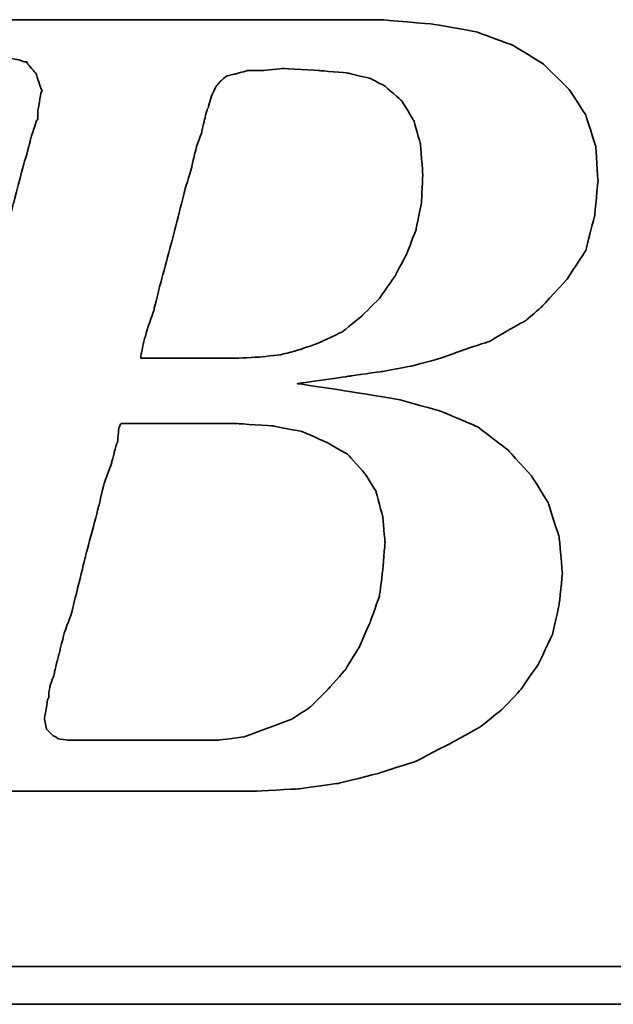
# Model space of a CAD drawing. Header units: millimetres. Extents: x 916 to 1153, y -118 to -41.
# Tile 30 of 50: x 1086.78 to 1087.94, y -97.98 to -96.06. Entities that reach past the tile are written whole.
import ezdxf

# ---------------------------------------------------------------- set-up
doc = ezdxf.new("R2010")
doc.units = ezdxf.units.MM
doc.header["$LTSCALE"] = 0.15
doc.layers.add('DIM', color=4, linetype='CONTINUOUS')
doc.layers.add('layer 1', color=7, linetype='CONTINUOUS')

# ---------------------------------------------------------------- blocks, each defined once
blk = doc.blocks.new('TBI MOTION logo(完整正式版)')
at = {"layer": 'layer 1', "color": 22, "lineweight": 35}
for points, knots in [([(-64.65375, -6.86375), (-64.65375, -6.86375), (-64.84375, -7.29625), (-64.84375, -7.29625), (-64.84375, -7.29625), (-64.84375, -7.29625), (-64.86875, -7.34375), (-64.86875, -7.34375), (-64.86875, -7.34375), (-64.86875, -7.34375), (-64.86875, -7.36875), (-64.86875, -7.36875), (-64.86875, -7.36875), (-64.86875, -7.36875), (-65.15375, -7.65375), (-65.15375, -7.65375), (-65.15375, -7.65375), (-65.15375, -7.65375), (-65.17875, -7.65375), (-65.17875, -7.65375), (-65.17875, -7.65375), (-65.17875, -7.65375), (-65.20375, -7.67875), (-65.20375, -7.67875), (-65.20375, -7.67875), (-65.20375, -7.67875), (-65.58875, -7.87125), (-65.58875, -7.87125), (-65.58875, -7.87125), (-65.58875, -7.87125), (-65.63375, -7.87125), (-65.63375, -7.87125), (-65.63375, -7.87125), (-65.63375, -7.87125), (-65.65875, -7.89375), (-65.65875, -7.89375), (-65.65875, -7.89375), (-65.65875, -7.89375), (-66.09375, -7.94375), (-66.09375, -7.94375), (-66.09375, -7.94375), (-66.09375, -7.94375), (-66.11375, -7.94375), (-66.11375, -7.94375), (-66.11375, -7.94375), (-66.11375, -7.94375), (-66.16375, -7.94375), (-66.16375, -7.94375), (-66.16375, -7.94375), (-66.16375, -7.94375), (-66.30875, -7.94375), (-66.30875, -7.94375), (-66.30875, -7.94375), (-66.30875, -7.94375), (-66.69375, -7.94375), (-66.69375, -7.94375), (-66.69375, -7.94375), (-66.69375, -7.94375), (-67.07375, -7.94375), (-67.07375, -7.94375), (-67.07375, -7.94375), (-67.07375, -7.94375), (-67.12375, -7.94375), (-67.12375, -7.94375), (-67.12375, -7.94375), (-67.12375, -7.94375), (-67.12375, -7.96625), (-67.12375, -7.96625), (-67.12375, -7.96625), (-67.12375, -7.96625), (-67.14875, -7.99125), (-67.14875, -7.99125), (-67.14875, -7.99125), (-67.14875, -7.99125), (-67.24375, -8.34875), (-67.24375, -8.34875), (-67.24375, -8.34875), (-67.24375, -8.34875), (-67.31375, -8.68625), (-67.31375, -8.68625), (-67.31375, -8.68625), (-67.31375, -8.68625), (-67.26875, -8.68625), (-67.26875, -8.68625), (-67.26875, -8.68625), (-67.26875, -8.68625), (-67.07375, -8.68625), (-67.07375, -8.68625), (-67.07375, -8.68625), (-67.07375, -8.68625), (-66.54875, -8.68625), (-66.54875, -8.68625), (-66.54875, -8.68625), (-66.54875, -8.68625), (-65.82625, -8.68625), (-65.82625, -8.68625), (-65.82625, -8.68625), (-65.82625, -8.68625), (-65.01375, -8.68625), (-65.01375, -8.68625), (-65.01375, -8.68625), (-65.01375, -8.68625), (-64.05375, -8.68625), (-64.05375, -8.68625), (-64.05375, -8.68625), (-64.05375, -8.68625), (-62.08375, -8.68625), (-62.08375, -8.68625), (-62.08375, -8.68625), (-62.08375, -8.68625), (-60.06875, -8.68625), (-60.06875, -8.68625), (-60.06875, -8.68625), (-60.06875, -8.68625), (-59.10875, -8.68625), (-59.10875, -8.68625), (-59.10875, -8.68625), (-59.10875, -8.68625), (-58.29375, -8.68625), (-58.29375, -8.68625), (-58.29375, -8.68625), (-58.29375, -8.68625), (-57.57375, -8.68625), (-57.57375, -8.68625), (-57.57375, -8.68625), (-57.57375, -8.68625), (-57.04875, -8.68625), (-57.04875, -8.68625), (-57.04875, -8.68625), (-57.04875, -8.68625), (-56.85375, -8.68625), (-56.85375, -8.68625), (-56.85375, -8.68625), (-56.85375, -8.68625), (-56.70875, -8.68625), (-56.70875, -8.68625), (-56.70875, -8.68625), (-56.70875, -8.68625), (-56.61375, -8.68625), (-56.61375, -8.68625), (-56.61375, -8.68625), (-56.61375, -8.68625), (-56.56875, -8.68625), (-56.56875, -8.68625), (-56.56875, -8.68625), (-56.56875, -8.68625), (-55.65375, -8.63875), (-55.65375, -8.63875), (-55.65375, -8.63875), (-55.65375, -8.63875), (-54.76875, -8.51875), (-54.76875, -8.51875), (-54.76875, -8.51875), (-54.76875, -8.51875), (-53.90375, -8.30375), (-53.90375, -8.30375), (-53.90375, -8.30375), (-53.90375, -8.30375), (-53.08875, -8.03875), (-53.08875, -8.03875), (-53.08875, -8.03875), (-53.08875, -8.03875), (-52.34375, -7.65375), (-52.34375, -7.65375), (-52.34375, -7.65375), (-52.34375, -7.65375), (-51.69875, -7.29625), (-51.69875, -7.29625), (-51.69875, -7.29625), (-51.69875, -7.29625), (-51.21875, -6.91125), (-51.21875, -6.91125), (-51.21875, -6.91125), (-51.21875, -6.91125), (-50.83375, -6.50375), (-50.83375, -6.50375), (-50.83375, -6.50375), (-50.83375, -6.50375), (-50.44875, -5.94875), (-50.44875, -5.94875), (-50.44875, -5.94875), (-50.44875, -5.94875), (-50.13875, -5.30375), (-50.13875, -5.30375), (-50.13875, -5.30375), (-50.13875, -5.30375), (-49.99375, -4.65375), (-49.99375, -4.65375), (-49.99375, -4.65375), (-49.99375, -4.65375), (-49.92375, -3.98375), (-49.92375, -3.98375), (-49.92375, -3.98375), (-49.92375, -3.98375), (-49.99375, -3.19374), (-49.99375, -3.19374), (-49.99375, -3.19374), (-49.99375, -3.19374), (-50.23374, -2.44874), (-50.23374, -2.44874), (-50.23374, -2.44874), (-50.23374, -2.44874), (-50.59375, -1.87374), (-50.59375, -1.87374), (-50.59375, -1.87374), (-50.59375, -1.87374), (-51.09875, -1.31874), (-51.09875, -1.31874), (-51.09875, -1.31874), (-51.09875, -1.31874), (-51.74375, -0.81875), (-51.74375, -0.81875), (-51.74375, -0.81875), (-51.74375, -0.81875), (-52.53875, -0.48125), (-52.53875, -0.48125), (-52.53875, -0.48125), (-52.53875, -0.48125), (-53.47375, -0.21875), (-53.47375, -0.21875), (-53.47375, -0.21875), (-53.47375, -0.21875), (-54.52875, -0.04874), (-54.52875, -0.04874), (-54.52875, -0.04874), (-54.52875, -0.04874), (-55.65375, 0.12125), (-55.65375, 0.12125), (-55.65375, 0.12125), (-55.65375, 0.12125), (-54.50375, 0.28624), (-54.50375, 0.28624), (-54.50375, 0.28624), (-54.50375, 0.28624), (-53.83375, 0.38124), (-53.83375, 0.38124), (-53.83375, 0.38124), (-53.83375, 0.38124), (-53.18375, 0.50125), (-53.18375, 0.50125), (-53.18375, 0.50125), (-53.18375, 0.50125), (-52.55875, 0.66874), (-52.55875, 0.66874), (-52.55875, 0.66874), (-52.55875, 0.66874), (-52.03375, 0.86124), (-52.03375, 0.86124), (-52.03375, 0.86124), (-52.03375, 0.86124), (-51.50374, 1.03124), (-51.50374, 1.03124), (-51.50374, 1.03124), (-51.50374, 1.03124), (-51.09875, 1.27125), (-51.09875, 1.27125), (-51.09875, 1.27125), (-51.09875, 1.27125), (-50.71375, 1.48624), (-50.71375, 1.48624), (-50.71375, 1.48624), (-50.71375, 1.48624), (-50.37625, 1.77625), (-50.37625, 1.77625), (-50.37625, 1.77625), (-50.37625, 1.77625), (-49.82375, 2.37625), (-49.82375, 2.37625), (-49.82375, 2.37625), (-49.82375, 2.37625), (-49.41875, 2.99625), (-49.41875, 2.99625), (-49.41875, 2.99625), (-49.41875, 2.99625), (-49.22375, 3.76625), (-49.22375, 3.76625), (-49.22375, 3.76625), (-49.22375, 3.76625), (-49.15375, 4.50874), (-49.15375, 4.50874), (-49.15375, 4.50874), (-49.15375, 4.50874), (-49.20375, 5.25125), (-49.20375, 5.25125), (-49.20375, 5.25125), (-49.20375, 5.25125), (-49.41875, 5.92625), (-49.41875, 5.92625), (-49.41875, 5.92625), (-49.41875, 5.92625), (-49.77875, 6.47625), (-49.77875, 6.47625), (-49.77875, 6.47625), (-49.77875, 6.47625), (-50.33125, 7.02624), (-50.33125, 7.02624), (-50.33125, 7.02624), (-50.33125, 7.02624), (-51.00125, 7.43625), (-51.00125, 7.43625), (-51.00125, 7.43625), (-51.00125, 7.43625), (-51.79375, 7.72625), (-51.79375, 7.72625), (-51.79375, 7.72625), (-51.79375, 7.72625), (-52.72875, 7.89124), (-52.72875, 7.89124), (-52.72875, 7.89124), (-52.72875, 7.89124), (-53.83375, 7.98625), (-53.83375, 7.98625), (-53.83375, 7.98625), (-53.83375, 7.98625), (-53.92875, 7.98625), (-53.92875, 7.98625), (-53.92875, 7.98625), (-53.92875, 7.98625), (-54.26375, 7.98625), (-54.26375, 7.98625), (-54.26375, 7.98625), (-54.26375, 7.98625), (-54.74375, 7.98625), (-54.74375, 7.98625), (-54.74375, 7.98625), (-54.74375, 7.98625), (-55.36875, 7.98625), (-55.36875, 7.98625), (-55.36875, 7.98625), (-55.36875, 7.98625), (-56.13375, 7.98625), (-56.13375, 7.98625), (-56.13375, 7.98625), (-56.13375, 7.98625), (-56.94875, 7.98625), (-56.94875, 7.98625), (-56.94875, 7.98625), (-56.94875, 7.98625), (-58.77625, 7.98625), (-58.77625, 7.98625), (-58.77625, 7.98625), (-58.77625, 7.98625), (-60.59875, 7.98625), (-60.59875, 7.98625), (-60.59875, 7.98625), (-60.59875, 7.98625), (-61.41375, 7.98625), (-61.41375, 7.98625), (-61.41375, 7.98625), (-61.41375, 7.98625), (-62.17875, 7.98625), (-62.17875, 7.98625), (-62.17875, 7.98625), (-62.17875, 7.98625), (-62.80375, 7.98625), (-62.80375, 7.98625), (-62.80375, 7.98625), (-62.80375, 7.98625), (-63.30625, 7.98625), (-63.30625, 7.98625), (-63.30625, 7.98625), (-63.30625, 7.98625), (-63.57375, 7.98625), (-63.57375, 7.98625), (-63.57375, 7.98625), (-63.57375, 7.98625), (-63.57375, 7.96375), (-63.57375, 7.96375), (-63.57375, 7.96375), (-63.57375, 7.96375), (-63.59875, 7.94125), (-63.59875, 7.94125), (-63.59875, 7.94125), (-63.59875, 7.94125), (-63.69375, 7.55625), (-63.69375, 7.55625), (-63.69375, 7.55625), (-63.69375, 7.55625), (-63.76375, 7.24624), (-63.76375, 7.24624), (-63.76375, 7.24624), (-63.76375, 7.24624), (-63.23875, 7.24624), (-63.23875, 7.24624), (-63.23875, 7.24624), (-63.23875, 7.24624), (-62.75875, 7.24624), (-62.75875, 7.24624), (-62.75875, 7.24624), (-62.75875, 7.24624), (-62.61125, 7.24624), (-62.61125, 7.24624), (-62.61125, 7.24624), (-62.61125, 7.24624), (-62.56625, 7.24624), (-62.56625, 7.24624), (-62.56625, 7.24624), (-62.56625, 7.24624), (-62.22875, 7.24624), (-62.22875, 7.24624), (-62.22875, 7.24624), (-62.22875, 7.24624), (-62.20375, 7.24624), (-62.20375, 7.24624), (-62.20375, 7.24624), (-62.20375, 7.24624), (-62.17875, 7.21875), (-62.17875, 7.21875), (-62.17875, 7.21875), (-62.17875, 7.21875), (-61.96375, 7.17125), (-61.96375, 7.17125), (-61.96375, 7.17125), (-61.96375, 7.17125), (-61.72375, 7.12624), (-61.72375, 7.12624), (-61.72375, 7.12624), (-61.72375, 7.12624), (-61.70375, 7.12624), (-61.70375, 7.12624), (-61.70375, 7.12624), (-61.70375, 7.12624), (-61.55875, 7.07624), (-61.55875, 7.07624), (-61.55875, 7.07624), (-61.55875, 7.07624), (-61.50875, 7.07624), (-61.50875, 7.07624), (-61.50875, 7.07624), (-61.50875, 7.07624), (-61.48375, 7.02624), (-61.48375, 7.02624), (-61.48375, 7.02624), (-61.48375, 7.02624), (-61.31875, 6.83375), (-61.31875, 6.83375), (-61.31875, 6.83375), (-61.31875, 6.83375), (-61.29375, 6.81125), (-61.29375, 6.81125), (-61.29375, 6.81125), (-61.29375, 6.81125), (-61.29375, 6.78625), (-61.29375, 6.78625), (-61.29375, 6.78625), (-61.29375, 6.78625), (-61.19875, 6.50124), (-61.19875, 6.50124), (-61.19875, 6.50124), (-61.19875, 6.50124), (-61.17375, 6.45124), (-61.17375, 6.45124), (-61.17375, 6.45124), (-61.17375, 6.45124), (-61.19875, 6.40625), (-61.19875, 6.40625), (-61.19875, 6.40625), (-61.19875, 6.40625), (-61.26875, 5.99624), (-61.26875, 5.99624), (-61.26875, 5.99624), (-61.26875, 5.99624), (-61.26875, 5.85125), (-61.26875, 5.85125), (-61.26875, 5.85125), (-61.26875, 5.85125), (-61.26875, 5.82625), (-61.26875, 5.82625), (-61.26875, 5.82625), (-61.26875, 5.82625), (-61.29375, 5.80625), (-61.29375, 5.80625), (-61.29375, 5.80625), (-61.29375, 5.80625), (-61.34125, 5.66125), (-61.34125, 5.66125), (-61.34125, 5.66125), (-61.34125, 5.66125), (-61.41375, 5.44625), (-61.41375, 5.44625), (-61.41375, 5.44625), (-61.41375, 5.44625), (-61.48375, 5.15625), (-61.48375, 5.15625), (-61.48375, 5.15625), (-61.48375, 5.15625), (-61.58375, 4.82124), (-61.58375, 4.82124), (-61.58375, 4.82124), (-61.58375, 4.82124), (-61.79875, 4.00375), (-61.79875, 4.00375), (-61.79875, 4.00375), (-61.79875, 4.00375), (-62.05875, 2.99625), (-62.05875, 2.99625), (-62.05875, 2.99625), (-62.05875, 2.99625), (-62.34875, 1.91625), (-62.34875, 1.91625), (-62.34875, 1.91625), (-62.34875, 1.91625), (-62.97375, -0.41124), (-62.97375, -0.41124), (-62.97375, -0.41124), (-62.97375, -0.41124), (-63.59875, -2.75875), (-63.59875, -2.75875), (-63.59875, -2.75875), (-63.59875, -2.75875), (-63.88375, -3.86374), (-63.88375, -3.86374), (-63.88375, -3.86374), (-63.88375, -3.86374), (-64.14875, -4.82374), (-64.14875, -4.82374), (-64.14875, -4.82374), (-64.14875, -4.82374), (-64.36375, -5.64125), (-64.36375, -5.64125), (-64.36375, -5.64125), (-64.36375, -5.64125), (-64.43625, -5.97625), (-64.43625, -5.97625), (-64.43625, -5.97625), (-64.43625, -5.97625), (-64.50875, -6.28625), (-64.50875, -6.28625), (-64.50875, -6.28625), (-64.50875, -6.28625), (-64.50875, -6.30875), (-64.50875, -6.30875), (-64.50875, -6.30875), (-64.50875, -6.30875), (-64.57875, -6.50375), (-64.57875, -6.50375), (-64.57875, -6.50375), (-64.57875, -6.50375), (-64.62875, -6.69625), (-64.62875, -6.69625), (-64.62875, -6.69625), (-64.62875, -6.69625), (-64.62875, -6.76875), (-64.62875, -6.76875), (-64.62875, -6.76875), (-64.62875, -6.76875), (-64.62875, -6.81375), (-64.62875, -6.81375), (-64.62875, -6.81375), (-64.62875, -6.81375), (-64.62875, -6.83875), (-64.62875, -6.83875), (-64.62875, -6.83875), (-64.62875, -6.83875), (-64.65375, -6.86375), (-64.65375, -6.86375)], [0, 0, 0, 0, 0.00719424, 0.00719424, 0.00719424, 0.00719425, 0.01438849, 0.01438849, 0.01438849, 0.0143885, 0.02158273, 0.02158273, 0.02158273, 0.02158274, 0.02877698, 0.02877698, 0.02877698, 0.02877699, 0.03597122, 0.03597122, 0.03597122, 0.03597123, 0.04316547, 0.04316547, 0.04316547, 0.04316548, 0.05035971, 0.05035971, 0.05035971, 0.05035972, 0.05755396, 0.05755396, 0.05755396, 0.05755397, 0.0647482, 0.0647482, 0.0647482, 0.06474821, 0.07194245, 0.07194245, 0.07194245, 0.07194246, 0.07913669, 0.07913669, 0.07913669, 0.0791367, 0.08633094, 0.08633094, 0.08633094, 0.08633095, 0.09352518, 0.09352518, 0.09352518, 0.09352519, 0.10071942, 0.10071942, 0.10071942, 0.10071943, 0.10791367, 0.10791367, 0.10791367, 0.10791368, 0.11510791, 0.11510791, 0.11510791, 0.11510792, 0.12230216, 0.12230216, 0.12230216, 0.12230217, 0.1294964, 0.1294964, 0.1294964, 0.12949641, 0.13669065, 0.13669065, 0.13669065, 0.13669066, 0.14388489, 0.14388489, 0.14388489, 0.1438849, 0.15107914, 0.15107914, 0.15107914, 0.15107915, 0.15827338, 0.15827338, 0.15827338, 0.15827339, 0.16546763, 0.16546763, 0.16546763, 0.16546764, 0.17266187, 0.17266187, 0.17266187, 0.17266188, 0.17985612, 0.17985612, 0.17985612, 0.17985613, 0.18705036, 0.18705036, 0.18705036, 0.18705037, 0.1942446, 0.1942446, 0.1942446, 0.19424461, 0.20143885, 0.20143885, 0.20143885, 0.20143886, 0.20863309, 0.20863309, 0.20863309, 0.2086331, 0.21582734, 0.21582734, 0.21582734, 0.21582735, 0.22302158, 0.22302158, 0.22302158, 0.22302159, 0.23021583, 0.23021583, 0.23021583, 0.23021584, 0.23741007, 0.23741007, 0.23741007, 0.23741008, 0.24460432, 0.24460432, 0.24460432, 0.24460433, 0.25179856, 0.25179856, 0.25179856, 0.25179857, 0.25899281, 0.25899281, 0.25899281, 0.25899282, 0.26618705, 0.26618705, 0.26618705, 0.26618706, 0.27338129, 0.27338129, 0.27338129, 0.2733813, 0.28057554, 0.28057554, 0.28057554, 0.28057555, 0.28776978, 0.28776978, 0.28776978, 0.28776979, 0.29496403, 0.29496403, 0.29496403, 0.29496404, 0.30215827, 0.30215827, 0.30215827, 0.30215828, 0.30935252, 0.30935252, 0.30935252, 0.30935253, 0.31654676, 0.31654676, 0.31654676, 0.31654677, 0.32374101, 0.32374101, 0.32374101, 0.32374102, 0.33093525, 0.33093525, 0.33093525, 0.33093526, 0.3381295, 0.3381295, 0.3381295, 0.33812951, 0.34532374, 0.34532374, 0.34532374, 0.34532375, 0.35251799, 0.35251799, 0.35251799, 0.352518, 0.35971223, 0.35971223, 0.35971223, 0.35971224, 0.36690647, 0.36690647, 0.36690647, 0.36690648, 0.37410072, 0.37410072, 0.37410072, 0.37410073, 0.38129496, 0.38129496, 0.38129496, 0.38129497, 0.38848921, 0.38848921, 0.38848921, 0.38848922, 0.39568345, 0.39568345, 0.39568345, 0.39568346, 0.4028777, 0.4028777, 0.4028777, 0.40287771, 0.41007194, 0.41007194, 0.41007194, 0.41007195, 0.41726619, 0.41726619, 0.41726619, 0.4172662, 0.42446043, 0.42446043, 0.42446043, 0.42446044, 0.43165468, 0.43165468, 0.43165468, 0.43165469, 0.43884892, 0.43884892, 0.43884892, 0.43884893, 0.44604317, 0.44604317, 0.44604317, 0.44604318, 0.45323741, 0.45323741, 0.45323741, 0.45323742, 0.46043165, 0.46043165, 0.46043165, 0.46043166, 0.4676259, 0.4676259, 0.4676259, 0.46762591, 0.47482014, 0.47482014, 0.47482014, 0.47482015, 0.48201439, 0.48201439, 0.48201439, 0.4820144, 0.48920863, 0.48920863, 0.48920863, 0.48920864, 0.49640288, 0.49640288, 0.49640288, 0.49640289, 0.50359712, 0.50359712, 0.50359712, 0.50359713, 0.51079137, 0.51079137, 0.51079137, 0.51079138, 0.51798561, 0.51798561, 0.51798561, 0.51798562, 0.52517986, 0.52517986, 0.52517986, 0.52517987, 0.5323741, 0.5323741, 0.5323741, 0.53237411, 0.53956835, 0.53956835, 0.53956835, 0.53956836, 0.54676259, 0.54676259, 0.54676259, 0.5467626, 0.55395683, 0.55395683, 0.55395683, 0.55395684, 0.56115108, 0.56115108, 0.56115108, 0.56115109, 0.56834532, 0.56834532, 0.56834532, 0.56834533, 0.57553957, 0.57553957, 0.57553957, 0.57553958, 0.58273381, 0.58273381, 0.58273381, 0.58273382, 0.58992806, 0.58992806, 0.58992806, 0.58992807, 0.5971223, 0.5971223, 0.5971223, 0.59712231, 0.60431655, 0.60431655, 0.60431655, 0.60431656, 0.61151079, 0.61151079, 0.61151079, 0.6115108, 0.61870504, 0.61870504, 0.61870504, 0.61870505, 0.62589928, 0.62589928, 0.62589928, 0.62589929, 0.63309353, 0.63309353, 0.63309353, 0.63309354, 0.64028777, 0.64028777, 0.64028777, 0.64028778, 0.64748201, 0.64748201, 0.64748201, 0.64748202, 0.65467626, 0.65467626, 0.65467626, 0.65467627, 0.6618705, 0.6618705, 0.6618705, 0.66187051, 0.66906475, 0.66906475, 0.66906475, 0.66906476, 0.67625899, 0.67625899, 0.67625899, 0.676259, 0.68345324, 0.68345324, 0.68345324, 0.68345325, 0.69064748, 0.69064748, 0.69064748, 0.69064749, 0.69784173, 0.69784173, 0.69784173, 0.69784174, 0.70503597, 0.70503597, 0.70503597, 0.70503598, 0.71223022, 0.71223022, 0.71223022, 0.71223023, 0.71942446, 0.71942446, 0.71942446, 0.71942447, 0.72661871, 0.72661871, 0.72661871, 0.72661872, 0.73381295, 0.73381295, 0.73381295, 0.73381296, 0.74100719, 0.74100719, 0.74100719, 0.7410072, 0.74820144, 0.74820144, 0.74820144, 0.74820145, 0.75539568, 0.75539568, 0.75539568, 0.75539569, 0.76258993, 0.76258993, 0.76258993, 0.76258994, 0.76978417, 0.76978417, 0.76978417, 0.76978418, 0.77697842, 0.77697842, 0.77697842, 0.77697843, 0.78417266, 0.78417266, 0.78417266, 0.78417267, 0.79136691, 0.79136691, 0.79136691, 0.79136692, 0.79856115, 0.79856115, 0.79856115, 0.79856116, 0.8057554, 0.8057554, 0.8057554, 0.80575541, 0.81294964, 0.81294964, 0.81294964, 0.81294965, 0.82014388, 0.82014388, 0.82014388, 0.82014389, 0.82733813, 0.82733813, 0.82733813, 0.82733814, 0.83453237, 0.83453237, 0.83453237, 0.83453238, 0.84172662, 0.84172662, 0.84172662, 0.84172663, 0.84892086, 0.84892086, 0.84892086, 0.84892087, 0.85611511, 0.85611511, 0.85611511, 0.85611512, 0.86330935, 0.86330935, 0.86330935, 0.86330936, 0.8705036, 0.8705036, 0.8705036, 0.87050361, 0.87769784, 0.87769784, 0.87769784, 0.87769785, 0.88489209, 0.88489209, 0.88489209, 0.8848921, 0.89208633, 0.89208633, 0.89208633, 0.89208634, 0.89928058, 0.89928058, 0.89928058, 0.89928059, 0.90647482, 0.90647482, 0.90647482, 0.90647483, 0.91366906, 0.91366906, 0.91366906, 0.91366907, 0.92086331, 0.92086331, 0.92086331, 0.92086332, 0.92805755, 0.92805755, 0.92805755, 0.92805756, 0.9352518, 0.9352518, 0.9352518, 0.93525181, 0.94244604, 0.94244604, 0.94244604, 0.94244605, 0.94964029, 0.94964029, 0.94964029, 0.9496403, 0.95683453, 0.95683453, 0.95683453, 0.95683454, 0.96402878, 0.96402878, 0.96402878, 0.96402879, 0.97122302, 0.97122302, 0.97122302, 0.97122303, 0.97841727, 0.97841727, 0.97841727, 0.97841728, 0.98561151, 0.98561151, 0.98561151, 0.98561152, 0.99280576, 0.99280576, 0.99280576, 0.99280577, 1, 1, 1, 1]), ([(-57.50375, 6.35625), (-57.50375, 6.35625), (-57.57375, 6.11625), (-57.57375, 6.11625), (-57.57375, 6.11625), (-57.57375, 6.11625), (-57.57375, 6.09125), (-57.57375, 6.09125), (-57.57375, 6.09125), (-57.57375, 6.09125), (-57.59875, 6.06625), (-57.59875, 6.06625), (-57.59875, 6.06625), (-57.59875, 6.06625), (-57.64875, 5.87625), (-57.64875, 5.87625), (-57.64875, 5.87625), (-57.64875, 5.87625), (-57.71875, 5.58875), (-57.71875, 5.58875), (-57.71875, 5.58875), (-57.71875, 5.58875), (-57.71875, 5.56625), (-57.71875, 5.56625), (-57.71875, 5.56625), (-57.71875, 5.56625), (-57.83875, 5.23125), (-57.83875, 5.23125), (-57.83875, 5.23125), (-57.83875, 5.23125), (-57.93625, 4.82124), (-57.93625, 4.82124), (-57.93625, 4.82124), (-57.93625, 4.82124), (-57.93625, 4.79624), (-57.93625, 4.79624), (-57.93625, 4.79624), (-57.93625, 4.79624), (-58.07875, 4.34125), (-58.07875, 4.34125), (-58.07875, 4.34125), (-58.07875, 4.34125), (-58.34375, 3.28625), (-58.34375, 3.28625), (-58.34375, 3.28625), (-58.34375, 3.28625), (-58.62875, 2.23124), (-58.62875, 2.23124), (-58.62875, 2.23124), (-58.62875, 2.23124), (-58.74875, 1.75125), (-58.74875, 1.75125), (-58.74875, 1.75125), (-58.74875, 1.75125), (-58.74875, 1.72625), (-58.74875, 1.72625), (-58.74875, 1.72625), (-58.74875, 1.72625), (-58.89375, 1.31625), (-58.89375, 1.31625), (-58.89375, 1.31625), (-58.89375, 1.31625), (-58.98875, 0.98124), (-58.98875, 0.98124), (-58.98875, 0.98124), (-58.98875, 0.98124), (-59.03875, 0.71625), (-59.03875, 0.71625), (-59.03875, 0.71625), (-59.03875, 0.71625), (-59.03875, 0.66874), (-59.03875, 0.66874), (-59.03875, 0.66874), (-59.03875, 0.66874), (-58.91875, 0.66874), (-58.91875, 0.66874), (-58.91875, 0.66874), (-58.91875, 0.66874), (-58.53375, 0.66874), (-58.53375, 0.66874), (-58.53375, 0.66874), (-58.53375, 0.66874), (-58.10375, 0.66874), (-58.10375, 0.66874), (-58.10375, 0.66874), (-58.10375, 0.66874), (-57.66875, 0.66874), (-57.66875, 0.66874), (-57.66875, 0.66874), (-57.66875, 0.66874), (-57.33375, 0.66874), (-57.33375, 0.66874), (-57.33375, 0.66874), (-57.33375, 0.66874), (-57.09375, 0.66874), (-57.09375, 0.66874), (-57.09375, 0.66874), (-57.09375, 0.66874), (-56.99875, 0.66874), (-56.99875, 0.66874), (-56.99875, 0.66874), (-56.99875, 0.66874), (-56.49375, 0.69374), (-56.49375, 0.69374), (-56.49375, 0.69374), (-56.49375, 0.69374), (-56.01375, 0.74374), (-56.01375, 0.74374), (-56.01375, 0.74374), (-56.01375, 0.74374), (-55.58375, 0.86124), (-55.58375, 0.86124), (-55.58375, 0.86124), (-55.58375, 0.86124), (-55.17375, 1.00624), (-55.17375, 1.00624), (-55.17375, 1.00624), (-55.17375, 1.00624), (-54.67375, 1.24625), (-54.67375, 1.24625), (-54.67375, 1.24625), (-54.67375, 1.24625), (-54.26375, 1.58124), (-54.26375, 1.58124), (-54.26375, 1.58124), (-54.26375, 1.58124), (-53.87875, 1.96374), (-53.87875, 1.96374), (-53.87875, 1.96374), (-53.87875, 1.96374), (-53.54375, 2.44625), (-53.54375, 2.44625), (-53.54375, 2.44625), (-53.54375, 2.44625), (-53.27875, 2.95125), (-53.27875, 2.95125), (-53.27875, 2.95125), (-53.27875, 2.95125), (-53.08875, 3.45124), (-53.08875, 3.45124), (-53.08875, 3.45124), (-53.08875, 3.45124), (-52.96875, 4.05124), (-52.96875, 4.05124), (-52.96875, 4.05124), (-52.96875, 4.05124), (-52.94375, 4.65125), (-52.94375, 4.65125), (-52.94375, 4.65125), (-52.94375, 4.65125), (-52.99375, 5.30125), (-52.99375, 5.30125), (-52.99375, 5.30125), (-52.99375, 5.30125), (-53.13875, 5.80625), (-53.13875, 5.80625), (-53.13875, 5.80625), (-53.13875, 5.80625), (-53.39875, 6.23625), (-53.39875, 6.23625), (-53.39875, 6.23625), (-53.39875, 6.23625), (-53.75875, 6.54875), (-53.75875, 6.54875), (-53.75875, 6.54875), (-53.75875, 6.54875), (-54.07375, 6.71625), (-54.07375, 6.71625), (-54.07375, 6.71625), (-54.07375, 6.71625), (-54.57375, 6.83375), (-54.57375, 6.83375), (-54.57375, 6.83375), (-54.57375, 6.83375), (-55.17375, 6.88625), (-55.17375, 6.88625), (-55.17375, 6.88625), (-55.17375, 6.88625), (-55.96875, 6.93125), (-55.96875, 6.93125), (-55.96875, 6.93125), (-55.96875, 6.93125), (-56.39875, 6.88625), (-56.39875, 6.88625), (-56.39875, 6.88625), (-56.39875, 6.88625), (-56.42125, 6.88625), (-56.42125, 6.88625), (-56.42125, 6.88625), (-56.42125, 6.88625), (-56.73375, 6.88625), (-56.73375, 6.88625), (-56.73375, 6.88625), (-56.73375, 6.88625), (-56.99875, 6.81125), (-56.99875, 6.81125), (-56.99875, 6.81125), (-56.99875, 6.81125), (-57.02375, 6.81125), (-57.02375, 6.81125), (-57.02375, 6.81125), (-57.02375, 6.81125), (-57.18875, 6.76625), (-57.18875, 6.76625), (-57.18875, 6.76625), (-57.18875, 6.76625), (-57.30875, 6.66625), (-57.30875, 6.66625), (-57.30875, 6.66625), (-57.30875, 6.66625), (-57.40875, 6.54875), (-57.40875, 6.54875), (-57.40875, 6.54875), (-57.40875, 6.54875), (-57.50375, 6.35625), (-57.50375, 6.35625)], [0, 0, 0, 0, 0.01851852, 0.01851852, 0.01851852, 0.01851853, 0.03703704, 0.03703704, 0.03703704, 0.03703705, 0.05555556, 0.05555556, 0.05555556, 0.05555557, 0.07407407, 0.07407407, 0.07407407, 0.07407408, 0.09259259, 0.09259259, 0.09259259, 0.0925926, 0.11111111, 0.11111111, 0.11111111, 0.11111112, 0.12962963, 0.12962963, 0.12962963, 0.12962964, 0.14814815, 0.14814815, 0.14814815, 0.14814816, 0.16666667, 0.16666667, 0.16666667, 0.16666668, 0.18518519, 0.18518519, 0.18518519, 0.1851852, 0.2037037, 0.2037037, 0.2037037, 0.20370371, 0.22222222, 0.22222222, 0.22222222, 0.22222223, 0.24074074, 0.24074074, 0.24074074, 0.24074075, 0.25925926, 0.25925926, 0.25925926, 0.25925927, 0.27777778, 0.27777778, 0.27777778, 0.27777779, 0.2962963, 0.2962963, 0.2962963, 0.29629631, 0.31481481, 0.31481481, 0.31481481, 0.31481482, 0.33333333, 0.33333333, 0.33333333, 0.33333334, 0.35185185, 0.35185185, 0.35185185, 0.35185186, 0.37037037, 0.37037037, 0.37037037, 0.37037038, 0.38888889, 0.38888889, 0.38888889, 0.3888889, 0.40740741, 0.40740741, 0.40740741, 0.40740742, 0.42592593, 0.42592593, 0.42592593, 0.42592594, 0.44444444, 0.44444444, 0.44444444, 0.44444445, 0.46296296, 0.46296296, 0.46296296, 0.46296297, 0.48148148, 0.48148148, 0.48148148, 0.48148149, 0.5, 0.5, 0.5, 0.50000001, 0.51851852, 0.51851852, 0.51851852, 0.51851853, 0.53703704, 0.53703704, 0.53703704, 0.53703705, 0.55555556, 0.55555556, 0.55555556, 0.55555557, 0.57407407, 0.57407407, 0.57407407, 0.57407408, 0.59259259, 0.59259259, 0.59259259, 0.5925926, 0.61111111, 0.61111111, 0.61111111, 0.61111112, 0.62962963, 0.62962963, 0.62962963, 0.62962964, 0.64814815, 0.64814815, 0.64814815, 0.64814816, 0.66666667, 0.66666667, 0.66666667, 0.66666668, 0.68518519, 0.68518519, 0.68518519, 0.6851852, 0.7037037, 0.7037037, 0.7037037, 0.70370371, 0.72222222, 0.72222222, 0.72222222, 0.72222223, 0.74074074, 0.74074074, 0.74074074, 0.74074075, 0.75925926, 0.75925926, 0.75925926, 0.75925927, 0.77777778, 0.77777778, 0.77777778, 0.77777779, 0.7962963, 0.7962963, 0.7962963, 0.79629631, 0.81481481, 0.81481481, 0.81481481, 0.81481482, 0.83333333, 0.83333333, 0.83333333, 0.83333334, 0.85185185, 0.85185185, 0.85185185, 0.85185186, 0.87037037, 0.87037037, 0.87037037, 0.87037038, 0.88888889, 0.88888889, 0.88888889, 0.8888889, 0.90740741, 0.90740741, 0.90740741, 0.90740742, 0.92592593, 0.92592593, 0.92592593, 0.92592594, 0.94444444, 0.94444444, 0.94444444, 0.94444445, 0.96296296, 0.96296296, 0.96296296, 0.96296297, 0.98148148, 0.98148148, 0.98148148, 0.98148149, 1, 1, 1, 1]), ([(-61.03125, -6.57375), (-61.03125, -6.57375), (-61.03125, -6.67125), (-61.03125, -6.67125), (-61.03125, -6.67125), (-61.03125, -6.67125), (-61.05375, -6.69625), (-61.05375, -6.69625), (-61.05375, -6.69625), (-61.05375, -6.69625), (-61.12375, -7.12875), (-61.12375, -7.12875), (-61.12375, -7.12875), (-61.12375, -7.12875), (-61.07875, -7.34375), (-61.07875, -7.34375), (-61.07875, -7.34375), (-61.07875, -7.34375), (-60.93375, -7.48875), (-60.93375, -7.48875), (-60.93375, -7.48875), (-60.93375, -7.48875), (-60.81375, -7.55625), (-60.81375, -7.55625), (-60.81375, -7.55625), (-60.81375, -7.55625), (-60.62375, -7.58375), (-60.62375, -7.58375), (-60.62375, -7.58375), (-60.62375, -7.58375), (-60.30875, -7.58375), (-60.30875, -7.58375), (-60.30875, -7.58375), (-60.30875, -7.58375), (-59.97375, -7.58375), (-59.97375, -7.58375), (-59.97375, -7.58375), (-59.97375, -7.58375), (-59.87875, -7.58375), (-59.87875, -7.58375), (-59.87875, -7.58375), (-59.87875, -7.58375), (-59.63625, -7.58375), (-59.63625, -7.58375), (-59.63625, -7.58375), (-59.63625, -7.58375), (-58.96875, -7.58375), (-58.96875, -7.58375), (-58.96875, -7.58375), (-58.96875, -7.58375), (-58.29375, -7.58375), (-58.29375, -7.58375), (-58.29375, -7.58375), (-58.29375, -7.58375), (-58.05375, -7.58375), (-58.05375, -7.58375), (-58.05375, -7.58375), (-58.05375, -7.58375), (-57.98375, -7.58375), (-57.98375, -7.58375), (-57.98375, -7.58375), (-57.98375, -7.58375), (-57.35875, -7.58375), (-57.35875, -7.58375), (-57.35875, -7.58375), (-57.35875, -7.58375), (-56.78375, -7.50875), (-56.78375, -7.50875), (-56.78375, -7.50875), (-56.78375, -7.50875), (-56.27875, -7.31875), (-56.27875, -7.31875), (-56.27875, -7.31875), (-56.27875, -7.31875), (-55.77375, -7.12875), (-55.77375, -7.12875), (-55.77375, -7.12875), (-55.77375, -7.12875), (-55.36875, -6.86375), (-55.36875, -6.86375), (-55.36875, -6.86375), (-55.36875, -6.86375), (-55.00875, -6.50375), (-55.00875, -6.50375), (-55.00875, -6.50375), (-55.00875, -6.50375), (-54.62375, -6.06875), (-54.62375, -6.06875), (-54.62375, -6.06875), (-54.62375, -6.06875), (-54.31375, -5.56875), (-54.31375, -5.56875), (-54.31375, -5.56875), (-54.31375, -5.56875), (-54.07375, -5.01625), (-54.07375, -5.01625), (-54.07375, -5.01625), (-54.07375, -5.01625), (-53.87875, -4.46374), (-53.87875, -4.46374), (-53.87875, -4.46374), (-53.87875, -4.46374), (-53.80875, -3.91375), (-53.80875, -3.91375), (-53.80875, -3.91375), (-53.80875, -3.91375), (-53.75875, -3.31375), (-53.75875, -3.31375), (-53.75875, -3.31375), (-53.75875, -3.31375), (-53.80875, -2.75875), (-53.80875, -2.75875), (-53.80875, -2.75875), (-53.80875, -2.75875), (-53.95375, -2.20875), (-53.95375, -2.20875), (-53.95375, -2.20875), (-53.95375, -2.20875), (-54.19375, -1.82625), (-54.19375, -1.82625), (-54.19375, -1.82625), (-54.19375, -1.82625), (-54.55375, -1.41875), (-54.55375, -1.41875), (-54.55375, -1.41875), (-54.55375, -1.41875), (-55.00875, -1.15125), (-55.00875, -1.15125), (-55.00875, -1.15125), (-55.00875, -1.15125), (-55.56125, -0.91375), (-55.56125, -0.91375), (-55.56125, -0.91375), (-55.56125, -0.91375), (-56.18125, -0.79375), (-56.18125, -0.79375), (-56.18125, -0.79375), (-56.18125, -0.79375), (-56.94875, -0.74374), (-56.94875, -0.74374), (-56.94875, -0.74374), (-56.94875, -0.74374), (-56.99875, -0.74374), (-56.99875, -0.74374), (-56.99875, -0.74374), (-56.99875, -0.74374), (-57.09375, -0.74374), (-57.09375, -0.74374), (-57.09375, -0.74374), (-57.09375, -0.74374), (-57.38375, -0.74374), (-57.38375, -0.74374), (-57.38375, -0.74374), (-57.38375, -0.74374), (-57.76875, -0.74374), (-57.76875, -0.74374), (-57.76875, -0.74374), (-57.76875, -0.74374), (-58.24625, -0.74374), (-58.24625, -0.74374), (-58.24625, -0.74374), (-58.24625, -0.74374), (-58.72875, -0.74374), (-58.72875, -0.74374), (-58.72875, -0.74374), (-58.72875, -0.74374), (-59.20875, -0.74374), (-59.20875, -0.74374), (-59.20875, -0.74374), (-59.20875, -0.74374), (-59.46875, -0.74374), (-59.46875, -0.74374), (-59.46875, -0.74374), (-59.46875, -0.74374), (-59.51625, -0.83875), (-59.51625, -0.83875), (-59.51625, -0.83875), (-59.51625, -0.83875), (-59.54375, -1.15125), (-59.54375, -1.15125), (-59.54375, -1.15125), (-59.54375, -1.15125), (-59.56375, -1.17874), (-59.56375, -1.17874), (-59.56375, -1.17874), (-59.56375, -1.17874), (-59.66375, -1.55875), (-59.66375, -1.55875), (-59.66375, -1.55875), (-59.66375, -1.55875), (-59.66375, -1.58375), (-59.66375, -1.58375), (-59.66375, -1.58375), (-59.66375, -1.58375), (-59.82875, -2.01874), (-59.82875, -2.01874), (-59.82875, -2.01874), (-59.82875, -2.01874), (-59.94875, -2.52125), (-59.94875, -2.52125), (-59.94875, -2.52125), (-59.94875, -2.52125), (-60.23875, -3.62375), (-60.23875, -3.62375), (-60.23875, -3.62375), (-60.23875, -3.62375), (-60.52375, -4.77624), (-60.52375, -4.77624), (-60.52375, -4.77624), (-60.52375, -4.77624), (-60.52375, -4.79874), (-60.52375, -4.79874), (-60.52375, -4.79874), (-60.52375, -4.79874), (-60.69125, -5.25375), (-60.69125, -5.25375), (-60.69125, -5.25375), (-60.69125, -5.25375), (-60.81375, -5.73625), (-60.81375, -5.73625), (-60.81375, -5.73625), (-60.81375, -5.73625), (-60.90875, -6.11875), (-60.90875, -6.11875), (-60.90875, -6.11875), (-60.90875, -6.11875), (-60.90875, -6.14375), (-60.90875, -6.14375), (-60.90875, -6.14375), (-60.90875, -6.14375), (-61.00375, -6.40875), (-61.00375, -6.40875), (-61.00375, -6.40875), (-61.00375, -6.40875), (-61.03125, -6.57375), (-61.03125, -6.57375)], [0, 0, 0, 0, 0.01694915, 0.01694915, 0.01694915, 0.01694916, 0.03389831, 0.03389831, 0.03389831, 0.03389832, 0.05084746, 0.05084746, 0.05084746, 0.05084747, 0.06779661, 0.06779661, 0.06779661, 0.06779662, 0.08474576, 0.08474576, 0.08474576, 0.08474577, 0.10169492, 0.10169492, 0.10169492, 0.10169493, 0.11864407, 0.11864407, 0.11864407, 0.11864408, 0.13559322, 0.13559322, 0.13559322, 0.13559323, 0.15254237, 0.15254237, 0.15254237, 0.15254238, 0.16949153, 0.16949153, 0.16949153, 0.16949154, 0.18644068, 0.18644068, 0.18644068, 0.18644069, 0.20338983, 0.20338983, 0.20338983, 0.20338984, 0.22033898, 0.22033898, 0.22033898, 0.22033899, 0.23728814, 0.23728814, 0.23728814, 0.23728815, 0.25423729, 0.25423729, 0.25423729, 0.2542373, 0.27118644, 0.27118644, 0.27118644, 0.27118645, 0.28813559, 0.28813559, 0.28813559, 0.2881356, 0.30508475, 0.30508475, 0.30508475, 0.30508476, 0.3220339, 0.3220339, 0.3220339, 0.32203391, 0.33898305, 0.33898305, 0.33898305, 0.33898306, 0.3559322, 0.3559322, 0.3559322, 0.35593221, 0.37288136, 0.37288136, 0.37288136, 0.37288137, 0.38983051, 0.38983051, 0.38983051, 0.38983052, 0.40677966, 0.40677966, 0.40677966, 0.40677967, 0.42372881, 0.42372881, 0.42372881, 0.42372882, 0.44067797, 0.44067797, 0.44067797, 0.44067798, 0.45762712, 0.45762712, 0.45762712, 0.45762713, 0.47457627, 0.47457627, 0.47457627, 0.47457628, 0.49152542, 0.49152542, 0.49152542, 0.49152543, 0.50847458, 0.50847458, 0.50847458, 0.50847459, 0.52542373, 0.52542373, 0.52542373, 0.52542374, 0.54237288, 0.54237288, 0.54237288, 0.54237289, 0.55932203, 0.55932203, 0.55932203, 0.55932204, 0.57627119, 0.57627119, 0.57627119, 0.5762712, 0.59322034, 0.59322034, 0.59322034, 0.59322035, 0.61016949, 0.61016949, 0.61016949, 0.6101695, 0.62711864, 0.62711864, 0.62711864, 0.62711865, 0.6440678, 0.6440678, 0.6440678, 0.64406781, 0.66101695, 0.66101695, 0.66101695, 0.66101696, 0.6779661, 0.6779661, 0.6779661, 0.67796611, 0.69491525, 0.69491525, 0.69491525, 0.69491526, 0.71186441, 0.71186441, 0.71186441, 0.71186442, 0.72881356, 0.72881356, 0.72881356, 0.72881357, 0.74576271, 0.74576271, 0.74576271, 0.74576272, 0.76271186, 0.76271186, 0.76271186, 0.76271187, 0.77966102, 0.77966102, 0.77966102, 0.77966103, 0.79661017, 0.79661017, 0.79661017, 0.79661018, 0.81355932, 0.81355932, 0.81355932, 0.81355933, 0.83050847, 0.83050847, 0.83050847, 0.83050848, 0.84745763, 0.84745763, 0.84745763, 0.84745764, 0.86440678, 0.86440678, 0.86440678, 0.86440679, 0.88135593, 0.88135593, 0.88135593, 0.88135594, 0.89830508, 0.89830508, 0.89830508, 0.89830509, 0.91525424, 0.91525424, 0.91525424, 0.91525425, 0.93220339, 0.93220339, 0.93220339, 0.9322034, 0.94915254, 0.94915254, 0.94915254, 0.94915255, 0.96610169, 0.96610169, 0.96610169, 0.9661017, 0.98305085, 0.98305085, 0.98305085, 0.98305086, 1, 1, 1, 1]), ([(75.90875, -9.47875), (75.90875, -9.47875), (75.90875, -12.28625), (75.90875, -12.28625), (75.90875, -12.28625), (75.90875, -12.28625), (75.90875, -12.47875), (75.90875, -12.47875), (75.90875, -12.47875), (75.90875, -12.47875), (75.71625, -12.47875), (75.71625, -12.47875), (75.71625, -12.47875), (75.71625, -12.47875), (-88.32875, -12.47875), (-88.32875, -12.47875), (-88.32875, -12.47875), (-88.32875, -12.47875), (-88.32875, -13.29375), (-88.32875, -13.29375), (-88.32875, -13.29375), (-88.32875, -13.29375), (82.89125, -13.29375), (82.89125, -13.29375), (82.89125, -13.29375), (82.89125, -13.29375), (75.90875, -9.47875), (75.90875, -9.47875)], [0, 0, 0, 0, 0.14285714, 0.14285714, 0.14285714, 0.14285715, 0.28571429, 0.28571429, 0.28571429, 0.2857143, 0.42857143, 0.42857143, 0.42857143, 0.42857144, 0.57142857, 0.57142857, 0.57142857, 0.57142858, 0.71428571, 0.71428571, 0.71428571, 0.71428572, 0.85714286, 0.85714286, 0.85714286, 0.85714287, 1, 1, 1, 1])]:
    blk.add_open_spline(points, degree=3, knots=knots, dxfattribs=at)

msp = doc.modelspace()

# ---------------------------------------------------------------- block references
at = {"layer": 'DIM', "color": 0, "xscale": 0.090033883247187, "yscale": 0.090033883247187, "zscale": 0.090033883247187}
msp.add_blockref('TBI MOTION logo(完整正式版)', (1092.3335, -96.7812), dxfattribs=at)

doc.saveas('drawing.dxf')
